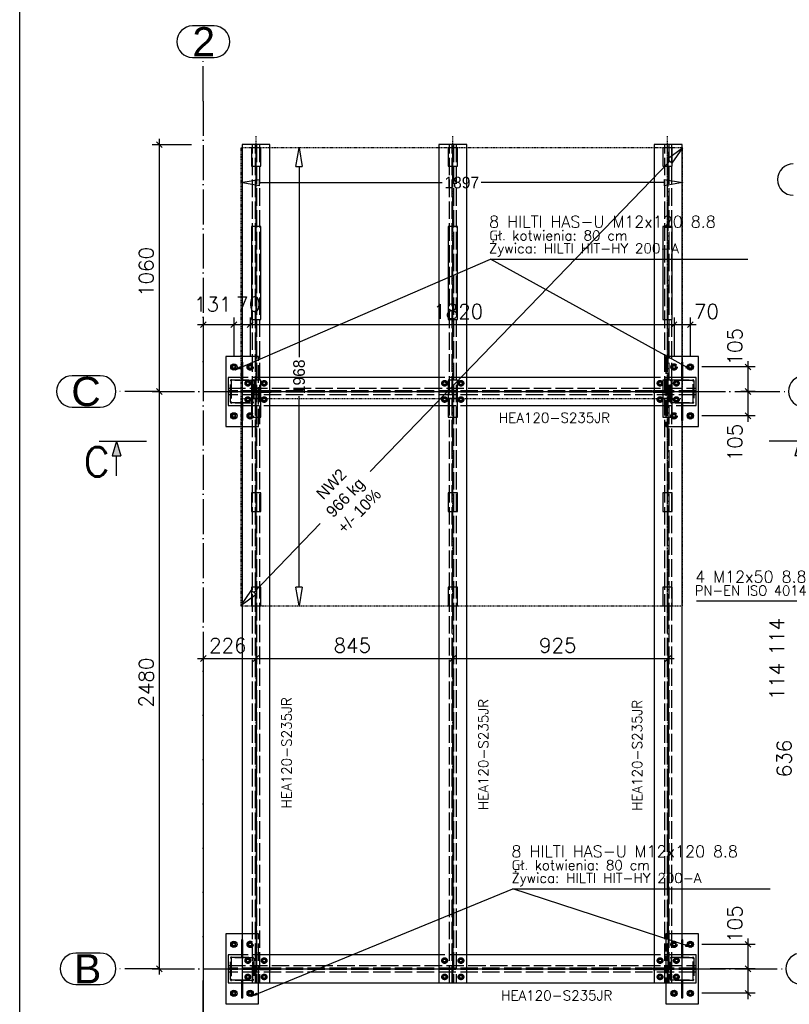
# Paper-space layout 'A2' of a CAD drawing. Header units: millimetres. Extents: x -144 to 420, y 0 to 415.
# Tile 3 of 12: x -144 to -12, y 99 to 268. Entities that reach past the tile are written whole.
import ezdxf

# ---------------------------------------------------------------- set-up
doc = ezdxf.new("R2010")
doc.units = ezdxf.units.MM
for name, pattern in [('ACAD_ISO02W100', [15, 12, -3]), ('ACAD_ISO04W100', [30, 24, -3, 0, -3]), ('Kropki i Kreski', [6.702778, 3.527778, -1.763889, 0, -1.411111])]:
    doc.linetypes.add(name, pattern=pattern)
doc.layers.get('0').update_dxf_attribs({"linetype": 'CONTINUOUS'})
doc.layers.get('DEFPOINTS').update_dxf_attribs({"linetype": 'CONTINUOUS'})
for name, color, linetype in [('AS_DIM_ON', 7, 'CONTINUOUS'), ('AS_Siatki', 72, 'CONTINUOUS'), ('AS_Standard', 7, 'CONTINUOUS'), ('Tabelka', 172, 'CONTINUOUS')]:
    doc.layers.add(name, color=color, linetype=linetype)
doc.styles.add('Arial', font='arial.ttf')
doc.styles.add('PB_CutSymbolUp', font='txt.shx', dxfattribs={"height": 5})
doc.styles.add('ROMANS', font='romans')
doc.styles.add('Simplex.shx', font='Simplex.shx', dxfattribs={"height": 1.7})
doc.dimstyles.new('ISO-25', dxfattribs={"dimtxt": 20, "dimasz": 2.5, "dimexe": 1.25, "dimexo": 0.625, "dimtad": 1, "dimtxsty": 'Standard', "dimcen": 2.5, "dimadec": 0, "dimazin": 0, "dimtfac": 1, "dimtmove": 0, "dimatfit": 3, "dimfxl": 0, "dimarcsym": 0})

# ---------------------------------------------------------------- blocks, each defined once
blk = doc.blocks.new('*U5')
at = {"color": 3}
blk.add_lwpolyline([(0, 410), (0, 0), (-559, 0), (-559, 410)], close=True, dxfattribs=at)
blk = doc.blocks.new('_ClosedBlank')
at = {"color": 0, "linetype": 'ByBlock', "lineweight": -2}
for p, q in [((-1, 0.167), (0, 0)), ((-1, 0.167), (-1, -0.167)), ((0, 0), (-1, -0.167))]:
    blk.add_line(p, q, dxfattribs=at)
blk = doc.blocks.new('*D9')
at = {"color": 0, "lineweight": -2}
for p, q in [((82.3, 1814.9), (866.8, 1814.9)), ((1819.3, 1814.9), (1034.7, 1814.9)), ((1899.3, 1815.9), (1899.3, 1813.7))]:
    blk.add_line(p, q, dxfattribs=at)
at = {"layer": 'DEFPOINTS', "color": 0}
for p in [(2.3, 1964.9), (1899.3, 1964.9), (1899.3, 1814.9)]:
    blk.add_point(p, dxfattribs=at)
at = {"color": 0, "lineweight": -2, "xscale": 80, "yscale": 80, "zscale": 80, "rotation": 180}
blk.add_blockref('_ClosedBlank', (2.3, 1814.9), dxfattribs=at)
at = {"color": 0, "lineweight": -2, "xscale": 80, "yscale": 80, "zscale": 80}
blk.add_blockref('_ClosedBlank', (1899.3, 1814.9), dxfattribs=at)
at = {"color": 0, "insert": (950.8, 1814.9), "char_height": 50, "attachment_point": 5}
blk.add_mtext('1897', dxfattribs=at)
blk = doc.blocks.new('*D10')
at = {"color": 0, "lineweight": -2}
for p, q in [((252.3, 1884.9), (252.3, 1064.9)), ((252.3, 76.9), (252.3, 897)), ((251.3, -3.1), (253.5, -3.1))]:
    blk.add_line(p, q, dxfattribs=at)
at = {"layer": 'DEFPOINTS', "color": 0}
for p in [(2.3, 1964.9), (2.3, -3.1), (252.3, -3.1)]:
    blk.add_point(p, dxfattribs=at)
at = {"color": 0, "lineweight": -2, "xscale": 80, "yscale": 80, "zscale": 80}
for p, rotation in [((252.3, 1964.9), 90), ((252.3, -3.1), 270)]:
    blk.add_blockref('_ClosedBlank', p, dxfattribs=dict(at, rotation=rotation))
at = {"color": 0, "insert": (252.3, 980.9), "char_height": 50, "attachment_point": 5, "rotation": 90}
blk.add_mtext('1968', dxfattribs=at)
blk = doc.blocks.new('*D8')
at = {"color": 0, "lineweight": -2}
for p, q in [((1899.3, 1964.9), (1900.2, 1964.1)), ((1843.7, 1907.3), (558, 573.5)), ((57.8, 54.5), (343.1, 350.6))]:
    blk.add_line(p, q, dxfattribs=at)
at = {"layer": 'DEFPOINTS', "color": 0}
for p in [(1899.3, 1964.9), (1899.3, 1964.9), (2.3, -3.1)]:
    blk.add_point(p, dxfattribs=at)
at = {"color": 0, "lineweight": -2, "xscale": 80, "yscale": 80, "zscale": 80}
for p, rotation in [((1899.3, 1964.9), 46.05240435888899), ((2.3, -3.1), 226.052404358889)]:
    blk.add_blockref('_ClosedBlank', p, dxfattribs=dict(at, rotation=rotation))
at = {"color": 0, "insert": (450.6, 462), "char_height": 50, "attachment_point": 5, "rotation": 46.0524}
blk.add_mtext('NW2\\P966 kg\\P+/- 10%', dxfattribs=at)
blk = doc.blocks.new('sectionup')
blk.add_hatch(color=256).paths.add_polyline_path([(-2.55, 0.73), (-2.55, -0.73), (0, 0)])
at = {"color": 7, "linetype": 'Continuous'}
for p, q in [((0, 3), (0, -5.15)), ((-6, 0), (-2.55, 0))]:
    blk.add_line(p, q, dxfattribs=at)
for p, q in [((0, 0), (-2.55, 0.73)), ((-2.55, 0.73), (-2.55, -0.73)), ((0, 0), (-2.55, -0.73))]:
    blk.add_line(p, q)
blk = doc.blocks.new('sectiondown')
blk.add_hatch(color=256).paths.add_polyline_path([(0, 0), (-2.55, 0.73), (-2.55, -0.73)])
at = {"color": 7, "linetype": 'Continuous'}
for p, q in [((0, -3), (0, 5.15)), ((-6, 0), (-2.55, 0))]:
    blk.add_line(p, q, dxfattribs=at)
for p, q in [((0, 0), (-2.55, 0.73)), ((-2.55, -0.73), (-2.55, 0.73)), ((0, 0), (-2.55, -0.73))]:
    blk.add_line(p, q)
blk = doc.blocks.new('NW2')
at = {"color": 0, "linetype": 'Kropki i Kreski', "ltscale": 0.25}
for p, q in [((67.266, -53.052), (67.266, 2014.948)), ((912.266, -53.052), (912.266, 2014.948)), ((1834.266, -53.052), (1834.266, 2014.948))]:
    blk.add_line(p, q, dxfattribs=at)
at = {"color": 0, "linetype": 'ACAD_ISO02W100', "ltscale": 0.25}
blk.add_line((2.266, 886.948), (1899.266, 886.948), dxfattribs=at)
blk.add_lwpolyline([(2.266, -3.052), (1899.266, -3.052), (1899.266, 1964.948), (2.266, 1964.948)], close=True, dxfattribs=at)
at = {"color": 0}
for points in [[(47.266, 1884.948), (87.266, 1884.948), (87.266, 1964.948), (47.266, 1964.948)], [(892.266, 1884.948), (932.266, 1884.948), (932.266, 1964.948), (892.266, 1964.948)], [(1814.266, 1884.948), (1854.266, 1884.948), (1854.266, 1964.948), (1814.266, 1964.948)], [(47.266, 1226.948), (87.266, 1226.948), (87.266, 1626.948), (47.266, 1626.948)], [(892.266, 1226.948), (932.266, 1226.948), (932.266, 1626.948), (892.266, 1626.948)], [(1814.266, 1226.948), (1854.266, 1226.948), (1854.266, 1626.948), (1814.266, 1626.948)], [(47.266, 886.948), (87.266, 886.948), (87.266, 966.948), (47.266, 966.948)], [(892.266, 886.948), (932.266, 886.948), (932.266, 966.948), (892.266, 966.948)], [(1814.266, 886.948), (1854.266, 886.948), (1854.266, 966.948), (1814.266, 966.948)], [(47.266, 806.948), (87.266, 806.948), (87.266, 886.948), (47.266, 886.948)], [(892.266, 806.948), (932.266, 806.948), (932.266, 886.948), (892.266, 886.948)], [(1814.266, 806.948), (1854.266, 806.948), (1854.266, 886.948), (1814.266, 886.948)], [(47.266, 401.948), (87.266, 401.948), (87.266, 481.948), (47.266, 481.948)], [(892.266, 401.948), (932.266, 401.948), (932.266, 481.948), (892.266, 481.948)], [(1814.266, 401.948), (1854.266, 401.948), (1854.266, 481.948), (1814.266, 481.948)], [(47.266, -3.052), (87.266, -3.052), (87.266, 76.948), (47.266, 76.948)], [(892.266, -3.052), (932.266, -3.052), (932.266, 76.948), (892.266, 76.948)], [(1814.266, -3.052), (1854.266, -3.052), (1854.266, 76.948), (1814.266, 76.948)]]:
    blk.add_lwpolyline(points, close=True, dxfattribs=at)
dim = blk.add_linear_dim(base=(1899.266, 1814.948), p1=(2.266, 1964.948), p2=(1899.266, 1964.948), dimstyle='ISO-25', override={"dimtxt": 50, "dimasz": 80, "dimtad": 0, "dimblk1": 'ClosedBlank', "dimblk2": 'ClosedBlank', "dimsah": 1, "dimse1": 1, "dimfxlon": 1, "dimtfill": 1}, dxfattribs=at)
dim.commit()
dim.dimension.update_dxf_attribs({"geometry": '*D9', "text_midpoint": (950.766, 1814.948)})
dim = blk.add_linear_dim(base=(252.266, -3.052), p1=(2.266, 1964.948), p2=(2.266, -3.052), angle=90, dimstyle='ISO-25', override={"dimtxt": 50, "dimasz": 80, "dimtad": 0, "dimblk1": 'ClosedBlank', "dimblk2": 'ClosedBlank', "dimsah": 1, "dimse1": 1, "dimfxlon": 1, "dimtfill": 1}, dxfattribs=at)
dim.commit()
dim.dimension.update_dxf_attribs({"geometry": '*D10', "text_midpoint": (252.266, 980.948)})
dim = blk.add_linear_dim(base=(1899.266, 1964.948), p1=(2.266, -3.052), p2=(1899.266, 1964.948), angle=46.052404, text='NW2\\P966 kg\\P+/- 10%', dimstyle='ISO-25', override={"dimtxt": 50, "dimasz": 80, "dimtad": 0, "dimblk1": 'ClosedBlank', "dimblk2": 'ClosedBlank', "dimsah": 1, "dimse1": 1, "dimfxlon": 1, "dimtfill": 1}, dxfattribs=at)
dim.commit()
dim.dimension.update_dxf_attribs({"geometry": '*D8', "text_midpoint": (450.563, 462.023), "dimtype": 161})

psp = doc.layouts.new('A2')

# ---------------------------------------------------------------- linework, layer by layer
at = {"color": 20, "linetype": 'Continuous', "ltscale": 0.25}
for p, q in [((-110.61, 267.15), (-114.32, 267.15)), ((-114.32, 261.75), (-110.61, 261.75)), ((-130.17, 207.06), (-134.99, 207.06)), ((-134.99, 201.66), (-130.17, 201.66)), ((-130.17, 107.86), (-134.34, 107.86)), ((-134.34, 102.46), (-130.17, 102.46))]:
    psp.add_line(p, q, dxfattribs=at)
at = {"color": 20, "linetype": 'ACAD_ISO04W100', "ltscale": 0.25}
for p, q in [((-112.47, 254.25), (-112.47, 261.75)), ((-112.47, 254.26), (-112.47, 91.66)), ((-112.47, 254.26), (-112.47, 254.25)), ((-119.97, 204.36), (-127.47, 204.36)), ((-119.97, 204.36), (-19.43, 204.36)), ((-119.97, 204.36), (-119.97, 204.36)), ((-19.43, 204.36), (-19.43, 204.36)), ((-19.43, 204.36), (-11.93, 204.36)), ((-119.97, 105.16), (-127.47, 105.16)), ((-119.97, 105.16), (-19.91, 105.16)), ((-119.97, 105.16), (-119.97, 105.16)), ((-19.91, 105.16), (-19.91, 105.16)), ((-19.91, 105.16), (-12.41, 105.16))]:
    psp.add_line(p, q, dxfattribs=at)
at = {"linetype": 'Continuous', "ltscale": 0.25}
for p, q in [((-101.01, 246.76), (-105.81, 246.76)), ((-105.81, 246.76), (-105.81, 102.75)), ((-101.01, 102.75), (-101.01, 246.76)), ((-67.21, 246.76), (-72.01, 246.76)), ((-72.01, 246.76), (-72.01, 102.75)), ((-67.21, 102.75), (-67.21, 246.76)), ((-30.21, 246.76), (-35.01, 246.76)), ((-35.01, 246.76), (-35.01, 102.75)), ((-30.21, 102.75), (-30.21, 246.76)), ((-105.81, 210.36), (-108.61, 210.36)), ((-108.61, 210.36), (-108.61, 198.36)), ((-27.41, 210.36), (-30.21, 210.36)), ((-27.41, 198.36), (-27.41, 210.36)), ((-107.21, 208.98), (-107.57, 208.77)), ((-107.57, 208.77), (-107.57, 208.35)), ((-107.57, 208.35), (-107.21, 208.14)), ((-106.85, 208.77), (-107.21, 208.98)), ((-107.21, 208.14), (-106.85, 208.35)), ((-106.85, 208.35), (-106.85, 208.77)), ((-105.81, 209.36), (-105.93, 209.36)), ((-105.93, 209.36), (-105.93, 208.36)), ((-105.93, 208.36), (-105.81, 208.36)), ((-105.93, 208.36), (-105.93, 206.76)), ((-30.09, 209.36), (-30.21, 209.36)), ((-30.21, 208.36), (-30.09, 208.36)), ((-30.09, 208.36), (-30.09, 209.36)), ((-30.09, 206.76), (-30.09, 208.36)), ((-28.81, 208.98), (-29.17, 208.77)), ((-29.17, 208.77), (-29.17, 208.35)), ((-29.17, 208.35), (-28.81, 208.14)), ((-28.45, 208.77), (-28.81, 208.98)), ((-28.81, 208.14), (-28.45, 208.35)), ((-28.45, 208.35), (-28.45, 208.77)), ((-105.81, 206.76), (-108.21, 206.76)), ((-108.21, 206.76), (-108.21, 201.96)), ((-72.01, 206.76), (-101.01, 206.76)), ((-35.01, 206.76), (-67.21, 206.76)), ((-27.81, 206.76), (-30.21, 206.76)), ((-27.81, 201.96), (-27.81, 206.76)), ((-108.21, 201.96), (-105.81, 201.96)), ((-105.93, 201.96), (-105.93, 200.36)), ((-101.01, 201.96), (-72.01, 201.96)), ((-67.21, 201.96), (-35.01, 201.96)), ((-30.21, 201.96), (-27.81, 201.96)), ((-30.09, 200.36), (-30.09, 201.96)), ((-107.21, 200.58), (-107.57, 200.37)), ((-107.57, 200.37), (-107.57, 199.95)), ((-107.57, 199.95), (-107.21, 199.74)), ((-106.85, 200.37), (-107.21, 200.58)), ((-107.21, 199.74), (-106.85, 199.95)), ((-106.85, 199.95), (-106.85, 200.37)), ((-105.81, 200.36), (-105.93, 200.36)), ((-105.93, 200.36), (-105.93, 199.36)), ((-30.09, 200.36), (-30.21, 200.36)), ((-30.09, 199.36), (-30.09, 200.36)), ((-28.81, 200.58), (-29.17, 200.37)), ((-29.17, 200.37), (-29.17, 199.95)), ((-29.17, 199.95), (-28.81, 199.74)), ((-28.45, 200.37), (-28.81, 200.58)), ((-28.81, 199.74), (-28.45, 199.95)), ((-28.45, 199.95), (-28.45, 200.37)), ((-108.61, 198.36), (-105.81, 198.36)), ((-105.93, 199.36), (-105.81, 199.36)), ((-30.21, 199.36), (-30.09, 199.36)), ((-30.21, 198.36), (-27.41, 198.36)), ((-105.81, 111.15), (-108.61, 111.15)), ((-108.61, 111.15), (-108.61, 99.15)), ((-105.81, 110.15), (-105.93, 110.15)), ((-105.93, 110.15), (-105.93, 109.15)), ((-27.41, 111.15), (-30.21, 111.15)), ((-30.09, 110.15), (-30.21, 110.15)), ((-30.09, 109.15), (-30.09, 110.15)), ((-27.41, 99.15), (-27.41, 111.15)), ((-107.21, 109.77), (-107.57, 109.56)), ((-107.57, 109.56), (-107.57, 109.14)), ((-107.57, 109.14), (-107.21, 108.93)), ((-106.85, 109.56), (-107.21, 109.77)), ((-107.21, 108.93), (-106.85, 109.14)), ((-106.85, 109.14), (-106.85, 109.56)), ((-105.93, 109.15), (-105.81, 109.15)), ((-105.93, 109.15), (-105.93, 107.55)), ((-30.21, 109.15), (-30.09, 109.15)), ((-30.09, 107.55), (-30.09, 109.15)), ((-28.81, 109.77), (-29.17, 109.56)), ((-29.17, 109.56), (-29.17, 109.14)), ((-29.17, 109.14), (-28.81, 108.93)), ((-28.45, 109.56), (-28.81, 109.77)), ((-28.81, 108.93), (-28.45, 109.14)), ((-28.45, 109.14), (-28.45, 109.56)), ((-105.81, 107.55), (-108.21, 107.55)), ((-108.21, 107.55), (-108.21, 102.75)), ((-72.01, 107.55), (-101.01, 107.55)), ((-35.01, 107.55), (-67.21, 107.55)), ((-27.81, 107.55), (-30.21, 107.55)), ((-27.81, 102.75), (-27.81, 107.55)), ((-108.21, 102.75), (-105.81, 102.75)), ((-105.93, 102.75), (-105.93, 101.15)), ((-105.81, 102.75), (-101.01, 102.75)), ((-105.69, 101.15), (-105.69, 102.75)), ((-103.01, 99.15), (-103.01, 102.75)), ((-101.01, 102.75), (-72.01, 102.75)), ((-72.01, 102.75), (-67.21, 102.75)), ((-67.21, 102.75), (-35.01, 102.75)), ((-35.01, 102.75), (-30.21, 102.75)), ((-33.01, 102.75), (-33.01, 99.15)), ((-30.33, 102.75), (-30.33, 101.15)), ((-30.21, 102.75), (-27.81, 102.75)), ((-30.09, 101.15), (-30.09, 102.75)), ((-107.21, 101.37), (-107.57, 101.16)), ((-107.57, 101.16), (-107.57, 100.74)), ((-107.57, 100.74), (-107.21, 100.53)), ((-106.85, 101.16), (-107.21, 101.37)), ((-107.21, 100.53), (-106.85, 100.74)), ((-106.85, 100.74), (-106.85, 101.16)), ((-105.69, 101.15), (-105.93, 101.15)), ((-105.93, 101.15), (-105.93, 100.15)), ((-105.93, 100.15), (-105.69, 100.15)), ((-105.69, 100.15), (-105.69, 101.15)), ((-104.41, 101.37), (-104.77, 101.16)), ((-104.77, 101.16), (-104.77, 100.74)), ((-104.77, 100.74), (-104.41, 100.53)), ((-104.05, 101.16), (-104.41, 101.37)), ((-104.41, 100.53), (-104.05, 100.74)), ((-104.05, 100.74), (-104.05, 101.16)), ((-31.61, 101.37), (-31.97, 101.16)), ((-31.97, 101.16), (-31.97, 100.74)), ((-31.97, 100.74), (-31.61, 100.53)), ((-31.25, 101.16), (-31.61, 101.37)), ((-31.61, 100.53), (-31.25, 100.74)), ((-31.25, 100.74), (-31.25, 101.16)), ((-30.09, 101.15), (-30.33, 101.15)), ((-30.33, 101.15), (-30.33, 100.15)), ((-30.33, 100.15), (-30.09, 100.15)), ((-30.09, 100.15), (-30.09, 101.15)), ((-28.81, 101.37), (-29.17, 101.16)), ((-29.17, 101.16), (-29.17, 100.74)), ((-29.17, 100.74), (-28.81, 100.53)), ((-28.45, 101.16), (-28.81, 101.37)), ((-28.81, 100.53), (-28.45, 100.74)), ((-28.45, 100.74), (-28.45, 101.16)), ((-108.61, 99.15), (-103.01, 99.15)), ((-33.01, 99.15), (-27.41, 99.15))]:
    psp.add_line(p, q, dxfattribs=at)
at = {"color": 84, "linetype": 'ACAD_ISO02W100', "ltscale": 0.25}
for p, q in [((-103.99, 102.75), (-103.99, 246.76)), ((-103.51, 102.75), (-103.51, 246.76)), ((-103.31, 246.76), (-103.31, 102.75)), ((-102.83, 246.76), (-102.83, 102.75)), ((-70.19, 102.75), (-70.19, 246.76)), ((-69.71, 102.75), (-69.71, 246.76)), ((-69.51, 246.76), (-69.51, 102.75)), ((-69.03, 246.76), (-69.03, 102.75)), ((-33.19, 102.75), (-33.19, 246.76)), ((-32.71, 102.75), (-32.71, 246.76)), ((-32.51, 246.76), (-32.51, 102.75)), ((-32.03, 246.76), (-32.03, 102.75)), ((-103.01, 210.36), (-105.81, 210.36)), ((-103.01, 198.36), (-103.01, 210.36)), ((-30.21, 210.36), (-33.01, 210.36)), ((-33.01, 210.36), (-33.01, 198.36)), ((-105.81, 209.36), (-105.69, 209.36)), ((-105.81, 208.36), (-105.69, 208.36)), ((-105.69, 208.36), (-105.69, 209.36)), ((-105.69, 206.76), (-105.69, 208.36)), ((-104.41, 208.98), (-104.77, 208.77)), ((-104.77, 208.77), (-104.77, 208.35)), ((-104.77, 208.35), (-104.41, 208.14)), ((-104.05, 208.77), (-104.41, 208.98)), ((-104.41, 208.14), (-104.05, 208.35)), ((-104.05, 208.35), (-104.05, 208.77)), ((-31.61, 208.98), (-31.97, 208.77)), ((-31.97, 208.77), (-31.97, 208.35)), ((-31.97, 208.35), (-31.61, 208.14)), ((-31.25, 208.77), (-31.61, 208.98)), ((-31.61, 208.14), (-31.25, 208.35)), ((-31.25, 208.35), (-31.25, 208.77)), ((-30.33, 209.36), (-30.21, 209.36)), ((-30.33, 209.36), (-30.33, 208.36)), ((-30.33, 208.36), (-30.21, 208.36)), ((-30.33, 208.36), (-30.33, 206.76)), ((-105.93, 206.96), (-105.69, 206.96)), ((-105.93, 206.76), (-105.93, 206.36)), ((-101.01, 206.76), (-105.81, 206.76)), ((-105.69, 206.36), (-105.69, 206.76)), ((-67.21, 206.76), (-72.01, 206.76)), ((-30.21, 206.76), (-35.01, 206.76)), ((-30.33, 206.96), (-30.09, 206.96)), ((-30.33, 206.76), (-30.33, 206.36)), ((-30.09, 206.36), (-30.09, 206.76)), ((-108.21, 204.94), (-27.81, 204.94)), ((-107.81, 202.54), (-107.81, 206.18)), ((-107.69, 206.12), (-107.69, 202.6)), ((-107.63, 206.36), (-103.99, 206.36)), ((-104.05, 206.24), (-107.57, 206.24)), ((-104.81, 206.16), (-105.16, 205.96)), ((-105.16, 205.96), (-105.16, 205.56)), ((-105.16, 205.56), (-104.81, 205.36)), ((-104.46, 205.96), (-104.81, 206.16)), ((-104.81, 205.36), (-104.46, 205.56)), ((-104.46, 205.56), (-104.46, 205.96)), ((-103.93, 202.6), (-103.93, 206.12)), ((-103.81, 206.18), (-103.81, 202.54)), ((-102.01, 206.16), (-102.36, 205.96)), ((-102.36, 205.96), (-102.36, 205.56)), ((-102.36, 205.56), (-102.01, 205.36)), ((-101.66, 205.96), (-102.01, 206.16)), ((-102.01, 205.36), (-101.66, 205.56)), ((-101.66, 205.56), (-101.66, 205.96)), ((-71.01, 206.16), (-71.36, 205.96)), ((-71.36, 205.96), (-71.36, 205.56)), ((-71.36, 205.56), (-71.01, 205.36)), ((-70.66, 205.96), (-71.01, 206.16)), ((-71.01, 205.36), (-70.66, 205.56)), ((-70.66, 205.56), (-70.66, 205.96)), ((-68.21, 206.16), (-68.56, 205.96)), ((-68.56, 205.96), (-68.56, 205.56)), ((-68.56, 205.56), (-68.21, 205.36)), ((-67.86, 205.96), (-68.21, 206.16)), ((-68.21, 205.36), (-67.86, 205.56)), ((-67.86, 205.56), (-67.86, 205.96)), ((-34.01, 206.16), (-34.36, 205.96)), ((-34.36, 205.96), (-34.36, 205.56)), ((-34.36, 205.56), (-34.01, 205.36)), ((-33.66, 205.96), (-34.01, 206.16)), ((-34.01, 205.36), (-33.66, 205.56)), ((-33.66, 205.56), (-33.66, 205.96)), ((-32.21, 202.54), (-32.21, 206.18)), ((-32.09, 206.12), (-32.09, 202.6)), ((-32.03, 206.36), (-28.39, 206.36)), ((-28.45, 206.24), (-31.97, 206.24)), ((-31.21, 206.16), (-31.56, 205.96)), ((-31.56, 205.96), (-31.56, 205.56)), ((-31.56, 205.56), (-31.21, 205.36)), ((-30.86, 205.96), (-31.21, 206.16)), ((-31.21, 205.36), (-30.86, 205.56)), ((-30.86, 205.56), (-30.86, 205.96)), ((-28.33, 202.6), (-28.33, 206.12)), ((-28.21, 206.18), (-28.21, 202.54)), ((-27.81, 204.46), (-108.21, 204.46)), ((-27.81, 204.26), (-108.21, 204.26)), ((-27.81, 203.78), (-108.21, 203.78)), ((-104.81, 203.36), (-105.16, 203.16)), ((-105.16, 203.16), (-105.16, 202.76)), ((-104.46, 203.16), (-104.81, 203.36)), ((-104.46, 202.76), (-104.46, 203.16)), ((-103.31, 204.48), (-103.81, 204.48)), ((-103.81, 204.24), (-103.31, 204.24)), ((-103.21, 204.48), (-103.31, 204.48)), ((-103.31, 204.24), (-103.21, 204.24)), ((-101.01, 204.48), (-103.21, 204.48)), ((-103.21, 204.48), (-103.21, 204.24)), ((-103.21, 204.24), (-101.01, 204.24)), ((-102.01, 203.36), (-102.36, 203.16)), ((-102.36, 203.16), (-102.36, 202.76)), ((-101.66, 203.16), (-102.01, 203.36)), ((-101.81, 204.48), (-101.81, 204.24)), ((-101.66, 202.76), (-101.66, 203.16)), ((-100.81, 204.48), (-101.01, 204.48)), ((-101.01, 204.24), (-100.81, 204.24)), ((-100.81, 204.24), (-100.81, 204.48)), ((-71.01, 203.36), (-71.36, 203.16)), ((-71.36, 203.16), (-71.36, 202.76)), ((-70.66, 203.16), (-71.01, 203.36)), ((-70.66, 202.76), (-70.66, 203.16)), ((-68.21, 203.36), (-68.56, 203.16)), ((-68.56, 203.16), (-68.56, 202.76)), ((-67.86, 203.16), (-68.21, 203.36)), ((-67.86, 202.76), (-67.86, 203.16)), ((-32.81, 204.48), (-35.21, 204.48)), ((-35.21, 204.48), (-35.21, 204.24)), ((-35.21, 204.24), (-32.81, 204.24)), ((-34.01, 203.36), (-34.36, 203.16)), ((-34.36, 203.16), (-34.36, 202.76)), ((-34.21, 204.24), (-34.21, 204.48)), ((-33.66, 203.16), (-34.01, 203.36)), ((-33.66, 202.76), (-33.66, 203.16)), ((-32.21, 204.48), (-32.81, 204.48)), ((-32.81, 204.24), (-32.81, 204.48)), ((-32.81, 204.24), (-32.21, 204.24)), ((-31.21, 203.36), (-31.56, 203.16)), ((-31.56, 203.16), (-31.56, 202.76)), ((-30.86, 203.16), (-31.21, 203.36)), ((-30.86, 202.76), (-30.86, 203.16)), ((-103.99, 202.36), (-107.63, 202.36)), ((-107.57, 202.48), (-104.05, 202.48)), ((-105.93, 202.36), (-105.93, 201.96)), ((-105.93, 201.76), (-105.69, 201.76)), ((-105.81, 201.96), (-101.01, 201.96)), ((-105.69, 201.96), (-105.69, 202.36)), ((-105.69, 200.36), (-105.69, 201.96)), ((-105.16, 202.76), (-104.81, 202.56)), ((-104.81, 202.56), (-104.46, 202.76)), ((-102.36, 202.76), (-102.01, 202.56)), ((-102.01, 202.56), (-101.66, 202.76)), ((-72.01, 201.96), (-67.21, 201.96)), ((-71.36, 202.76), (-71.01, 202.56)), ((-71.01, 202.56), (-70.66, 202.76)), ((-68.56, 202.76), (-68.21, 202.56)), ((-68.21, 202.56), (-67.86, 202.76)), ((-35.01, 201.96), (-30.21, 201.96)), ((-34.36, 202.76), (-34.01, 202.56)), ((-34.01, 202.56), (-33.66, 202.76)), ((-28.39, 202.36), (-32.03, 202.36)), ((-31.97, 202.48), (-28.45, 202.48)), ((-31.56, 202.76), (-31.21, 202.56)), ((-31.21, 202.56), (-30.86, 202.76)), ((-30.33, 202.36), (-30.33, 201.96)), ((-30.33, 201.96), (-30.33, 200.36)), ((-30.33, 201.76), (-30.09, 201.76)), ((-30.09, 201.96), (-30.09, 202.36)), ((-105.69, 200.36), (-105.81, 200.36)), ((-105.69, 199.36), (-105.69, 200.36)), ((-104.41, 200.58), (-104.77, 200.37)), ((-104.77, 200.37), (-104.77, 199.95)), ((-104.77, 199.95), (-104.41, 199.74)), ((-104.05, 200.37), (-104.41, 200.58)), ((-104.41, 199.74), (-104.05, 199.95)), ((-104.05, 199.95), (-104.05, 200.37)), ((-31.61, 200.58), (-31.97, 200.37)), ((-31.97, 200.37), (-31.97, 199.95)), ((-31.97, 199.95), (-31.61, 199.74)), ((-31.25, 200.37), (-31.61, 200.58)), ((-31.61, 199.74), (-31.25, 199.95)), ((-31.25, 199.95), (-31.25, 200.37)), ((-30.21, 200.36), (-30.33, 200.36)), ((-30.33, 200.36), (-30.33, 199.36)), ((-105.81, 199.36), (-105.69, 199.36)), ((-105.81, 198.36), (-103.01, 198.36)), ((-33.01, 198.36), (-30.21, 198.36)), ((-30.33, 199.36), (-30.21, 199.36)), ((-103.01, 111.15), (-105.81, 111.15)), ((-105.81, 110.15), (-105.69, 110.15)), ((-105.69, 109.15), (-105.69, 110.15)), ((-103.01, 102.75), (-103.01, 111.15)), ((-30.21, 111.15), (-33.01, 111.15)), ((-33.01, 111.15), (-33.01, 102.75)), ((-30.33, 110.15), (-30.21, 110.15)), ((-30.33, 110.15), (-30.33, 109.15)), ((-105.81, 109.15), (-105.69, 109.15)), ((-105.69, 107.55), (-105.69, 109.15)), ((-104.41, 109.77), (-104.77, 109.56)), ((-104.77, 109.56), (-104.77, 109.14)), ((-104.77, 109.14), (-104.41, 108.93)), ((-104.05, 109.56), (-104.41, 109.77)), ((-104.41, 108.93), (-104.05, 109.14)), ((-104.05, 109.14), (-104.05, 109.56)), ((-31.61, 109.77), (-31.97, 109.56)), ((-31.97, 109.56), (-31.97, 109.14)), ((-31.97, 109.14), (-31.61, 108.93)), ((-31.25, 109.56), (-31.61, 109.77)), ((-31.61, 108.93), (-31.25, 109.14)), ((-31.25, 109.14), (-31.25, 109.56)), ((-30.33, 109.15), (-30.21, 109.15)), ((-30.33, 109.15), (-30.33, 107.55)), ((-107.81, 103.33), (-107.81, 106.97)), ((-107.69, 106.91), (-107.69, 103.39)), ((-107.63, 107.15), (-103.99, 107.15)), ((-104.05, 107.03), (-107.57, 107.03)), ((-105.93, 107.75), (-105.69, 107.75)), ((-105.93, 107.55), (-105.93, 107.15)), ((-101.01, 107.55), (-105.81, 107.55)), ((-105.69, 107.15), (-105.69, 107.55)), ((-104.81, 106.96), (-105.16, 106.76)), ((-105.16, 106.76), (-105.16, 106.36)), ((-104.46, 106.76), (-104.81, 106.96)), ((-104.46, 106.36), (-104.46, 106.76)), ((-103.93, 103.39), (-103.93, 106.91)), ((-103.81, 106.97), (-103.81, 103.33)), ((-102.01, 106.96), (-102.36, 106.76)), ((-102.36, 106.76), (-102.36, 106.36)), ((-101.66, 106.76), (-102.01, 106.96)), ((-101.66, 106.36), (-101.66, 106.76)), ((-67.21, 107.55), (-72.01, 107.55)), ((-71.01, 106.96), (-71.36, 106.76)), ((-71.36, 106.76), (-71.36, 106.36)), ((-70.66, 106.76), (-71.01, 106.96)), ((-70.66, 106.36), (-70.66, 106.76)), ((-68.21, 106.96), (-68.56, 106.76)), ((-68.56, 106.76), (-68.56, 106.36)), ((-67.86, 106.76), (-68.21, 106.96)), ((-67.86, 106.36), (-67.86, 106.76)), ((-30.21, 107.55), (-35.01, 107.55)), ((-34.01, 106.96), (-34.36, 106.76)), ((-34.36, 106.76), (-34.36, 106.36)), ((-33.66, 106.76), (-34.01, 106.96)), ((-33.66, 106.36), (-33.66, 106.76)), ((-32.21, 103.33), (-32.21, 106.97)), ((-32.09, 106.91), (-32.09, 103.39)), ((-32.03, 107.15), (-28.39, 107.15)), ((-28.45, 107.03), (-31.97, 107.03)), ((-31.21, 106.96), (-31.56, 106.76)), ((-31.56, 106.76), (-31.56, 106.36)), ((-30.86, 106.76), (-31.21, 106.96)), ((-30.86, 106.36), (-30.86, 106.76)), ((-30.33, 107.75), (-30.09, 107.75)), ((-30.33, 107.55), (-30.33, 107.15)), ((-30.09, 107.15), (-30.09, 107.55)), ((-28.33, 103.39), (-28.33, 106.91)), ((-28.21, 106.97), (-28.21, 103.33)), ((-108.21, 105.73), (-27.81, 105.73)), ((-27.81, 105.25), (-108.21, 105.25)), ((-27.81, 105.05), (-108.21, 105.05)), ((-105.16, 106.36), (-104.81, 106.15)), ((-104.81, 106.15), (-104.46, 106.36)), ((-103.31, 105.27), (-103.81, 105.27)), ((-103.81, 105.03), (-103.31, 105.03)), ((-103.21, 105.27), (-103.31, 105.27)), ((-103.31, 105.03), (-103.21, 105.03)), ((-101.01, 105.27), (-103.21, 105.27)), ((-103.21, 105.27), (-103.21, 105.03)), ((-103.21, 105.03), (-101.01, 105.03)), ((-102.36, 106.36), (-102.01, 106.15)), ((-102.01, 106.15), (-101.66, 106.36)), ((-101.81, 105.27), (-101.81, 105.03)), ((-100.81, 105.27), (-101.01, 105.27)), ((-101.01, 105.03), (-100.81, 105.03)), ((-100.81, 105.03), (-100.81, 105.27)), ((-71.36, 106.36), (-71.01, 106.15)), ((-71.01, 106.15), (-70.66, 106.36)), ((-68.56, 106.36), (-68.21, 106.15)), ((-68.21, 106.15), (-67.86, 106.36)), ((-32.81, 105.27), (-35.21, 105.27)), ((-35.21, 105.27), (-35.21, 105.03)), ((-35.21, 105.03), (-32.81, 105.03)), ((-34.36, 106.36), (-34.01, 106.15)), ((-34.21, 105.03), (-34.21, 105.27)), ((-34.01, 106.15), (-33.66, 106.36)), ((-32.21, 105.27), (-32.81, 105.27)), ((-32.81, 105.03), (-32.81, 105.27)), ((-32.81, 105.03), (-32.21, 105.03)), ((-31.56, 106.36), (-31.21, 106.15)), ((-31.21, 106.15), (-30.86, 106.36)), ((-27.81, 104.57), (-108.21, 104.57)), ((-107.57, 103.27), (-104.05, 103.27)), ((-104.81, 104.16), (-105.16, 103.96)), ((-105.16, 103.96), (-105.16, 103.56)), ((-105.16, 103.56), (-104.81, 103.35)), ((-104.46, 103.96), (-104.81, 104.16)), ((-104.81, 103.35), (-104.46, 103.56)), ((-104.46, 103.56), (-104.46, 103.96)), ((-102.01, 104.16), (-102.36, 103.96)), ((-102.36, 103.96), (-102.36, 103.56)), ((-102.36, 103.56), (-102.01, 103.35)), ((-101.66, 103.96), (-102.01, 104.16)), ((-102.01, 103.35), (-101.66, 103.56)), ((-101.66, 103.56), (-101.66, 103.96)), ((-71.01, 104.16), (-71.36, 103.96)), ((-71.36, 103.96), (-71.36, 103.56)), ((-71.36, 103.56), (-71.01, 103.35)), ((-70.66, 103.96), (-71.01, 104.16)), ((-71.01, 103.35), (-70.66, 103.56)), ((-70.66, 103.56), (-70.66, 103.96)), ((-68.21, 104.16), (-68.56, 103.96)), ((-68.56, 103.96), (-68.56, 103.56)), ((-68.56, 103.56), (-68.21, 103.35)), ((-67.86, 103.96), (-68.21, 104.16)), ((-68.21, 103.35), (-67.86, 103.56)), ((-67.86, 103.56), (-67.86, 103.96)), ((-34.01, 104.16), (-34.36, 103.96)), ((-34.36, 103.96), (-34.36, 103.56)), ((-34.36, 103.56), (-34.01, 103.35)), ((-33.66, 103.96), (-34.01, 104.16)), ((-34.01, 103.35), (-33.66, 103.56)), ((-33.66, 103.56), (-33.66, 103.96)), ((-31.97, 103.27), (-28.45, 103.27)), ((-31.21, 104.16), (-31.56, 103.96)), ((-31.56, 103.96), (-31.56, 103.56)), ((-31.56, 103.56), (-31.21, 103.35)), ((-30.86, 103.96), (-31.21, 104.16)), ((-31.21, 103.35), (-30.86, 103.56)), ((-30.86, 103.56), (-30.86, 103.96)), ((-103.99, 103.15), (-107.63, 103.15)), ((-105.93, 103.15), (-105.93, 102.75)), ((-105.93, 102.55), (-105.69, 102.55)), ((-105.69, 102.75), (-105.69, 103.15)), ((-28.39, 103.15), (-32.03, 103.15)), ((-30.33, 103.15), (-30.33, 102.75)), ((-30.33, 102.55), (-30.09, 102.55)), ((-30.09, 102.75), (-30.09, 103.15))]:
    psp.add_line(p, q, dxfattribs=at)
at = {"color": 10, "linetype": 'ACAD_ISO04W100', "ltscale": 0.25}
for p, q in [((-103.41, 102.75), (-103.41, 246.76)), ((-69.61, 102.75), (-69.61, 246.76)), ((-32.61, 102.75), (-32.61, 246.76)), ((-108.21, 204.36), (-27.81, 204.36)), ((-105.81, 204.36), (-105.81, 204.36)), ((-30.21, 204.36), (-30.21, 204.36)), ((-108.21, 105.15), (-27.81, 105.15)), ((-105.81, 105.15), (-105.81, 105.15)), ((-30.21, 105.15), (-30.21, 105.15))]:
    psp.add_line(p, q, dxfattribs=at)
at = {"color": 7}
for p, q in [((-28.61, 208.06), (-63.12, 227.09)), ((-104.21, 100.45), (-59.28, 118.9))]:
    psp.add_line(p, q, dxfattribs=at)
at = {"color": 0, "linetype": 'ByBlock', "lineweight": -2}
for p, q in [((-107.01, 208.06), (-106.16, 208.61)), ((-106.02, 208.3), (-107.01, 208.06)), ((-106.02, 208.3), (-106.16, 208.61)), ((-29.4, 208.69), (-29.56, 208.39)), ((-28.61, 208.06), (-29.56, 208.39)), ((-29.4, 208.69), (-28.61, 208.06)), ((-29.5, 109.32), (-29.61, 109.01)), ((-28.6, 108.85), (-29.61, 109.01)), ((-29.5, 109.32), (-28.6, 108.85)), ((-104.21, 100.45), (-103.34, 100.99)), ((-103.22, 100.68), (-104.21, 100.45)), ((-103.22, 100.68), (-103.34, 100.99))]:
    psp.add_line(p, q, dxfattribs=at)
at = {"color": 7}
for points in [[(-107.01, 208.06), (-63.12, 227.09), (-18.93, 227.09)], [(1.83, 159.69), (-5.55, 168.3), (-27.73, 168.3)], [(-28.6, 108.85), (-59.28, 118.9), (-15.09, 118.9)]]:
    psp.add_lwpolyline(points, dxfattribs=at)
at = {"linetype": 'Continuous', "ltscale": 0.25}
for centre, radius in [((-107.21, 208.56), 0.54), ((-107.21, 208.56), 0.24), ((-28.81, 208.56), 0.54), ((-28.81, 208.56), 0.24), ((-107.21, 200.16), 0.54), ((-107.21, 200.16), 0.24), ((-28.81, 200.16), 0.54), ((-28.81, 200.16), 0.24), ((-107.21, 109.35), 0.54), ((-107.21, 109.35), 0.24), ((-28.81, 109.35), 0.54), ((-28.81, 109.35), 0.24), ((-107.21, 100.95), 0.54), ((-107.21, 100.95), 0.24), ((-104.41, 100.95), 0.54), ((-104.41, 100.95), 0.24), ((-31.61, 100.95), 0.54), ((-31.61, 100.95), 0.24), ((-28.81, 100.95), 0.54), ((-28.81, 100.95), 0.24)]:
    psp.add_circle(centre, radius, dxfattribs=at)
at = {"color": 84, "linetype": 'ACAD_ISO02W100', "ltscale": 0.25}
for centre, radius in [((-107.21, 208.56), 0.28), ((-104.41, 208.56), 0.54), ((-104.41, 208.56), 0.28), ((-104.41, 208.56), 0.24), ((-31.61, 208.56), 0.54), ((-31.61, 208.56), 0.28), ((-31.61, 208.56), 0.24), ((-28.81, 208.56), 0.28), ((-104.81, 205.76), 0.48), ((-104.81, 205.76), 0.28), ((-104.81, 205.76), 0.24), ((-102.01, 205.76), 0.48), ((-102.01, 205.76), 0.28), ((-102.01, 205.76), 0.24), ((-71.01, 205.76), 0.48), ((-71.01, 205.76), 0.28), ((-71.01, 205.76), 0.24), ((-68.21, 205.76), 0.48), ((-68.21, 205.76), 0.28), ((-68.21, 205.76), 0.24), ((-34.01, 205.76), 0.48), ((-34.01, 205.76), 0.28), ((-34.01, 205.76), 0.24), ((-31.21, 205.76), 0.48), ((-31.21, 205.76), 0.28), ((-31.21, 205.76), 0.24), ((-104.81, 202.96), 0.48), ((-104.81, 202.96), 0.28), ((-104.81, 202.96), 0.24), ((-102.01, 202.96), 0.48), ((-102.01, 202.96), 0.28), ((-102.01, 202.96), 0.24), ((-71.01, 202.96), 0.48), ((-71.01, 202.96), 0.28), ((-71.01, 202.96), 0.24), ((-68.21, 202.96), 0.48), ((-68.21, 202.96), 0.28), ((-68.21, 202.96), 0.24), ((-34.01, 202.96), 0.48), ((-34.01, 202.96), 0.28), ((-34.01, 202.96), 0.24), ((-31.21, 202.96), 0.48), ((-31.21, 202.96), 0.28), ((-31.21, 202.96), 0.24), ((-107.21, 200.16), 0.28), ((-104.41, 200.16), 0.54), ((-104.41, 200.16), 0.28), ((-104.41, 200.16), 0.24), ((-31.61, 200.16), 0.54), ((-31.61, 200.16), 0.28), ((-31.61, 200.16), 0.24), ((-28.81, 200.16), 0.28), ((-107.21, 109.35), 0.28), ((-104.41, 109.35), 0.54), ((-104.41, 109.35), 0.28), ((-104.41, 109.35), 0.24), ((-31.61, 109.35), 0.54), ((-31.61, 109.35), 0.28), ((-31.61, 109.35), 0.24), ((-28.81, 109.35), 0.28), ((-104.81, 106.56), 0.48), ((-104.81, 106.56), 0.28), ((-104.81, 106.56), 0.24), ((-102.01, 106.56), 0.48), ((-102.01, 106.56), 0.28), ((-102.01, 106.56), 0.24), ((-71.01, 106.56), 0.48), ((-71.01, 106.56), 0.28), ((-71.01, 106.56), 0.24), ((-68.21, 106.56), 0.48), ((-68.21, 106.56), 0.28), ((-68.21, 106.56), 0.24), ((-34.01, 106.56), 0.48), ((-34.01, 106.56), 0.28), ((-34.01, 106.56), 0.24), ((-31.21, 106.56), 0.48), ((-31.21, 106.56), 0.28), ((-31.21, 106.56), 0.24), ((-104.81, 103.76), 0.48), ((-104.81, 103.76), 0.28), ((-104.81, 103.76), 0.24), ((-102.01, 103.76), 0.48), ((-102.01, 103.76), 0.28), ((-102.01, 103.76), 0.24), ((-71.01, 103.76), 0.48), ((-71.01, 103.76), 0.28), ((-71.01, 103.76), 0.24), ((-68.21, 103.76), 0.48), ((-68.21, 103.76), 0.28), ((-68.21, 103.76), 0.24), ((-34.01, 103.76), 0.48), ((-34.01, 103.76), 0.28), ((-34.01, 103.76), 0.24), ((-31.21, 103.76), 0.48), ((-31.21, 103.76), 0.28), ((-31.21, 103.76), 0.24), ((-107.21, 100.95), 0.28), ((-104.41, 100.95), 0.28), ((-31.61, 100.95), 0.28), ((-28.81, 100.95), 0.28)]:
    psp.add_circle(centre, radius, dxfattribs=at)
at = {"color": 20, "linetype": 'Continuous', "ltscale": 0.25}
for centre, start, end in [((-114.32, 264.45), 90, 270), ((-110.61, 264.45), 270, 90), ((-11.14, 240.76), 90, 270), ((-134.99, 204.36), 90, 270), ((-130.17, 204.36), 270, 90), ((-9.23, 204.36), 90, 270), ((-134.34, 105.16), 90, 270), ((-130.17, 105.16), 270, 90), ((-9.71, 105.16), 90, 270)]:
    psp.add_arc(centre, 2.7, start, end, dxfattribs=at)
at = {"color": 84, "linetype": 'ACAD_ISO02W100', "ltscale": 0.25}
for centre, start, end in [((-107.63, 206.18), 90, 180), ((-103.99, 206.18), 0, 90), ((-32.03, 206.18), 90, 180), ((-28.39, 206.18), 0, 90), ((-107.63, 202.54), 180, 270), ((-103.99, 202.54), 270, 0), ((-32.03, 202.54), 180, 270), ((-28.39, 202.54), 270, 0), ((-107.63, 106.97), 90, 180), ((-103.99, 106.97), 0, 90), ((-32.03, 106.97), 90, 180), ((-28.39, 106.97), 0, 90), ((-107.63, 103.33), 180, 270), ((-103.99, 103.33), 270, 0), ((-32.03, 103.33), 180, 270), ((-28.39, 103.33), 270, 0)]:
    psp.add_arc(centre, 0.18, start, end, dxfattribs=at)
at = {"color": 84, "linetype": 'ACAD_ISO02W100', "ltscale": 0.25, "extrusion": (3.78956e-14, -1.56969e-14, -1)}
for centre in [(107.57, 206.12), (31.97, 206.12), (107.57, 106.91), (31.97, 106.91)]:
    psp.add_arc(centre, 0.12, 0, 90, dxfattribs=at)
at = {"color": 84, "linetype": 'ACAD_ISO02W100', "ltscale": 0.25, "extrusion": (-1.56969e-14, -3.78956e-14, -1)}
for centre in [(104.05, 206.12), (28.45, 206.12), (104.05, 106.91), (28.45, 106.91)]:
    psp.add_arc(centre, 0.12, 90, 180, dxfattribs=at)
at = {"color": 84, "linetype": 'ACAD_ISO02W100', "ltscale": 0.25, "extrusion": (-1.13687e-13, -4.70906e-14, -1)}
for centre in [(107.57, 202.6), (107.57, 103.39), (31.97, 103.39)]:
    psp.add_arc(centre, 0.12, 270, 0, dxfattribs=at)
at = {"color": 84, "linetype": 'ACAD_ISO02W100', "ltscale": 0.25, "extrusion": (4.70906e-14, -1.13687e-13, -1)}
for centre in [(104.05, 202.6), (104.05, 103.39), (28.45, 103.39)]:
    psp.add_arc(centre, 0.12, 180, 270, dxfattribs=at)
at = {"color": 84, "linetype": 'ACAD_ISO02W100', "ltscale": 0.25, "extrusion": (-7.57912e-14, -3.13938e-14, -1)}
psp.add_arc((31.97, 202.6), 0.12, 270, 0, dxfattribs=at)
at = {"color": 84, "linetype": 'ACAD_ISO02W100', "ltscale": 0.25, "extrusion": (3.13938e-14, -7.57912e-14, -1)}
psp.add_arc((28.45, 202.6), 0.12, 180, 270, dxfattribs=at)
at = {"layer": 'AS_DIM_ON', "color": 8, "linetype": 'ByBlock', "lineweight": -2}
for p, q in [((-119.51, 246.26), (-120.51, 247.26)), ((-111.97, 216.34), (-112.97, 215.34)), ((-107.71, 215.34), (-106.71, 216.34)), ((-106.71, 216.34), (-107.71, 215.34)), ((-104.91, 215.34), (-103.91, 216.34)), ((-103.91, 216.34), (-104.91, 215.34)), ((-32.11, 215.34), (-31.11, 216.34)), ((-31.11, 216.34), (-32.11, 215.34)), ((-29.31, 215.34), (-28.31, 216.34)), ((-18.4, 208.06), (-19.4, 209.06)), ((-119.51, 203.86), (-120.51, 204.86)), ((-120.51, 204.86), (-119.51, 203.86)), ((-18.4, 203.86), (-19.4, 204.86)), ((-19.4, 204.86), (-18.4, 203.86)), ((-19.4, 200.66), (-18.4, 199.66)), ((-111.97, 158.97), (-112.97, 157.97)), ((-103.91, 157.97), (-102.91, 158.97)), ((-102.91, 158.97), (-103.91, 157.97)), ((-70.11, 157.97), (-69.11, 158.97)), ((-69.11, 158.97), (-70.11, 157.97)), ((-33.11, 157.97), (-32.11, 158.97)), ((-18.4, 108.85), (-19.4, 109.85)), ((-120.51, 105.66), (-119.51, 104.66)), ((-18.4, 104.65), (-19.4, 105.65)), ((-19.4, 105.65), (-18.4, 104.65)), ((-19.4, 101.45), (-18.4, 100.45))]:
    psp.add_line(p, q, dxfattribs=at)
at = {"layer": 'AS_DIM_ON', "color": 8}
for p, q in [((-120.01, 204.36), (-120.01, 247.76)), ((-121.26, 246.76), (-114.47, 246.76)), ((-112.47, 217.09), (-112.47, 206.36)), ((-107.21, 217.09), (-107.21, 210.56)), ((-104.41, 217.09), (-104.41, 210.56)), ((-31.61, 217.09), (-31.61, 210.56)), ((-28.81, 217.09), (-28.81, 210.56)), ((-113.47, 215.84), (-107.21, 215.84)), ((-107.21, 215.84), (-104.41, 215.84)), ((-104.41, 215.84), (-31.61, 215.84)), ((-31.61, 215.84), (-27.81, 215.84)), ((-17.65, 208.56), (-26.81, 208.56)), ((-18.9, 204.36), (-18.9, 209.56)), ((-121.26, 204.36), (-114.47, 204.36)), ((-120.01, 104.16), (-120.01, 204.36)), ((-17.65, 204.36), (-20.15, 204.36)), ((-18.9, 199.16), (-18.9, 204.36)), ((-17.65, 200.16), (-26.81, 200.16)), ((-112.47, 159.72), (-112.47, 93.66)), ((-103.41, 159.72), (-103.41, 104.75)), ((-69.61, 159.72), (-69.61, 104.75)), ((-32.61, 159.72), (-32.61, 104.75)), ((-113.47, 158.47), (-103.41, 158.47)), ((-103.41, 158.47), (-69.61, 158.47)), ((-69.61, 158.47), (-31.61, 158.47)), ((-18.9, 105.15), (-18.9, 110.35)), ((-17.65, 109.35), (-26.81, 109.35)), ((-121.26, 105.16), (-114.47, 105.16)), ((-17.65, 105.15), (-25.41, 105.15)), ((-18.9, 99.95), (-18.9, 105.15)), ((-112.47, 81.66), (-112.47, 103.16)), ((-112.47, 92.9), (-112.47, 103.16)), ((-17.65, 100.95), (-26.81, 100.95))]:
    psp.add_line(p, q, dxfattribs=at)

# ---------------------------------------------------------------- block references
at = {"extrusion": (0, 0, -1), "xscale": -1, "rotation": 270}
for name, p in [('sectionup', (127.37, 195.83, 922.28)), ('sectiondown', (10.11, 195.83, 922.28))]:
    psp.add_blockref(name, p, dxfattribs=at)
at = {"layer": 'AS_Standard', "color": 253, "xscale": 0.04, "yscale": 0.04, "zscale": 0.04}
psp.add_blockref('NW2', (-106.1, 167.64, -915.44), dxfattribs=at)
at = {"layer": 'Tabelka'}
psp.add_blockref('*U5', (415, 5), dxfattribs=at)

# ---------------------------------------------------------------- texts
at = {"color": 7, "style": 'Simplex.shx'}
for s, height, p in [('8 HILTI HAS-U M12x120 8.8', 2, (-63.37, 232.51)), ('Gł. kotwienia: 80 cm', 1.7, (-63.34, 230.3)), ('Żywica: HILTI HIT-HY 200-A', 1.7, (-63.38, 228.09)), ('HEA120-S235JR', 1.7, (-61.69, 198.98)), ('4 M12x50 8.8', 2, (-27.97, 171.51)), ('PN-EN ISO 4014', 1.7, (-28.03, 169.3)), ('8 HILTI HAS-U M12x120 8.8', 2, (-59.54, 124.32)), ('Gł. kotwienia: 80 cm', 1.7, (-59.5, 122.11)), ('Żywica: HILTI HIT-HY 200-A', 1.7, (-59.54, 119.9)), ('HEA120-S235JR', 1.7, (-61.3, 99.72))]:
    psp.add_text(s, height=height, dxfattribs=at).set_placement(p)
at = {"color": 96, "style": 'PB_CutSymbolUp'}
psp.add_text('C', height=5, dxfattribs=at).set_placement((-133.02, 189.77))
at = {"color": 7, "style": 'Simplex.shx'}
for p in [(-97.31, 132.72), (-63.51, 132.42), (-37.09, 132.28)]:
    psp.add_text('HEA120-S235JR', height=1.7, rotation=90, dxfattribs=at).set_placement(p)
at = {"layer": 'AS_DIM_ON', "color": 9, "style": 'ROMANS'}
for s, p in [('1060', (-121.01, 220.61)), ('105', (-19.9, 208.84)), ('105', (-19.9, 192.37)), ('114', (-12.69, 159)), ('2480', (-121.01, 150.04)), ('114', (-12.69, 151.31)), ('636', (-11.44, 138.07)), ('105', (-19.9, 109.63))]:
    psp.add_text(s, height=2.5, rotation=90, dxfattribs=at).set_placement(p)
for s, p in [('131', (-114.04, 218.09)), ('70', (-106.84, 218.09)), ('1820', (-72.96, 216.84)), ('70', (-28.19, 216.84)), ('226', (-111.47, 159.47)), ('845', (-90.08, 159.47)), ('925', (-54.8, 159.47))]:
    psp.add_text(s, height=2.5, dxfattribs=at).set_placement(p)
at = {"layer": 'AS_Siatki', "color": 20, "style": 'Arial'}
for s, p in [('2', (-114.33, 261.95)), ('C', (-135.13, 201.86)), ('B', (-134.65, 102.66))]:
    psp.add_text(s, height=5, dxfattribs=at).set_placement(p)

doc.saveas('drawing.dxf')
